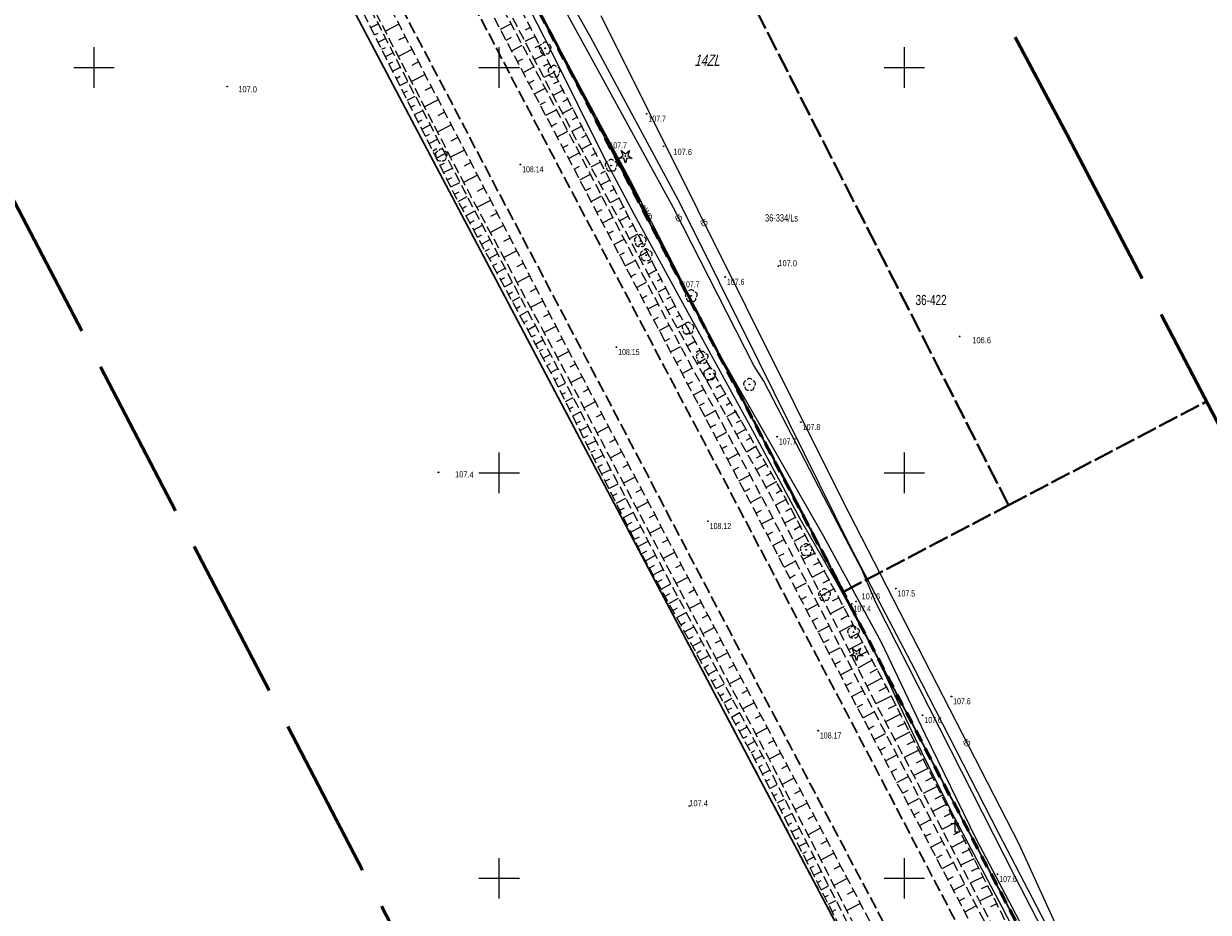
# Model space of a CAD drawing. Header units: metres. Extents: x 7529521 to 7531797, y 5723878 to 5728074.
# Tile 20 of 90: x 7530941 to 7531088, y 5725246 to 5725355. Entities that reach past the tile are written whole.
import ezdxf
from ezdxf.enums import TextEntityAlignment as Align

# ---------------------------------------------------------------- set-up
doc = ezdxf.new("R2010")
doc.units = ezdxf.units.M
for name, pattern in [('11', [3, 2.5, -0.5]), ('4_SUPE_01', [0]), ('4_SUPT_01', [0]), ('GAO', [2.5, 1.5, -1]), ('GDE', [0]), ('GUZ', [1, 0.5, -0.5]), ('L_0_05', [1.75, 1.25, -0.5]), ('L_0_06', [2, 1.5, -0.5]), ('L_0_09', [2.5, 2, -0.5])]:
    doc.linetypes.add(name, pattern=pattern)
doc.layers.get('0').update_dxf_attribs({"color": 252})
for name, color, linetype, lineweight in [('Dzialki', 80, 'GDE', 30), ('jezdnia', 252, 'L_0_06', 18), ('k', 252, 'Continuous', 18), ('MPZP', 130, '11', 40), ('Numery_dzialek', 80, 'Continuous', 30), ('Numery_uzytkow', 252, 'Continuous', 9), ('OBOP_T_1', 74, 'Continuous', 18), ('RTPW_T_0', 252, 'Continuous', 15), ('skarpa nieumocniona', 252, 'L_0_05', 18), ('skarpa_nieumocniona', 252, 'L_0_05', 18), ('SUPE_E_T_1', 240, 'Continuous', 15), ('SUPE_L_1', 240, '4_SUPE_01', 18), ('SUPT_E_T_0', 30, 'Continuous', 15), ('SUPT_L_0', 30, '4_SUPT_01', 18), ('Uzytki', 252, 'GUZ', 18), ('wysokosci_naturalne', 7, 'Continuous', 18), ('wysokosci_sztuczne', 7, 'Continuous', 18)]:
    doc.layers.add(name, color=color, linetype=linetype, lineweight=lineweight)
doc.layers.add('EPGPO_L_0', color=7, linetype='GAO', lineweight=50, true_color=0x940094)
doc.layers.add('zakres', color=7, linetype='L_0_09', lineweight=50, true_color=0xff05ff)
doc.styles.get("Standard").update_dxf_attribs({"font": 'arial.ttf'})

# ---------------------------------------------------------------- blocks, each defined once
blk = doc.blocks.new('2_OBOP02_01')
at = {"linetype": 'Continuous'}
blk.add_circle((0, 0), 0.045, dxfattribs=at)
for centre, start, end in [((-0.36, 0.12), 102.1445, 221.86), ((0, 0.38), 30.1401, 149.8599), ((0.36, 0.12), 318.14, 77.8555), ((-0.22, -0.3), 174.1482, 293.8542), ((0.22, -0.3), 246.1458, 5.8518)]:
    blk.add_arc(centre, 0.375, start, end, dxfattribs=at)
blk = doc.blocks.new('2_RTPW01')
at = {"linetype": 'Continuous'}
blk.add_circle((0, 0), 0.045, dxfattribs=at)
blk = doc.blocks.new('OBOO01_01')
at = {"color": 0, "linetype": 'Continuous', "lineweight": 18, "flags": 128}
for points in [[(0, 3), (0, 0), (1, 0)], [(1, 2), (-1, 2)]]:
    blk.add_lwpolyline(points, dxfattribs=at)
blk = doc.blocks.new('OBOP02_01')
at = {"linetype": 'Continuous', "lineweight": 18}
blk.add_hatch(color=0, dxfattribs=at).paths.add_polyline_path([(0, -0.1, 1), (0, 0.1, 1)])
at = {"color": 0, "linetype": 'Continuous', "lineweight": 18}
blk.add_circle((0, 0), 0.1, dxfattribs=at)
for centre, radius, start, end in [((-0.77, 0.25), 0.7, 101.6336, 222.6627), ((0, 0.8), 0.7, 29.8459, 150.1541), ((0.77, 0.25), 0.7, 317.3373, 78.3664), ((-0.46, -0.64), 0.71, 174.3693, 292.5572), ((0.46, -0.64), 0.71, 247.4428, 5.6307)]:
    blk.add_arc(centre, radius, start, end, dxfattribs=at)
blk = doc.blocks.new('OBOP01_01')
at = {"linetype": 'Continuous', "lineweight": 18}
blk.add_hatch(color=0, dxfattribs=at).paths.add_polyline_path([(0, -0.1, 1), (0, 0.1, 1)])
at = {"color": 0, "linetype": 'Continuous', "lineweight": 18, "flags": 128}
blk.add_lwpolyline([(0, -1.74), (-0.35, -0.48), (-1.65, -0.54), (-0.57, 0.18), (-1.02, 1.4), (0, 0.6), (1.02, 1.4), (0.57, 0.18), (1.65, -0.54), (0.35, -0.48), (0, -1.74)], dxfattribs=at)
at = {"color": 0, "linetype": 'Continuous', "lineweight": 18}
blk.add_circle((0, 0), 0.1, dxfattribs=at)
blk = doc.blocks.new('RTPW01')
at = {"linetype": 'Continuous', "lineweight": 13}
blk.add_hatch(color=0, dxfattribs=at).paths.add_polyline_path([(0, -0.09, 1), (0, 0.09, 1)])
at = {"color": 0, "linetype": 'Continuous', "lineweight": 13}
blk.add_circle((0, 0), 0.0906, dxfattribs=at)
blk = doc.blocks.new('RTPW02')
at = {"linetype": 'Continuous', "lineweight": 13}
blk.add_hatch(color=0, dxfattribs=at).paths.add_polyline_path([(0, -0.09, 1), (0, 0.09, 1)])
at = {"color": 0, "linetype": 'Continuous', "lineweight": 13}
blk.add_circle((0, 0), 0.0906, dxfattribs=at)

msp = doc.modelspace()

# ---------------------------------------------------------------- linework, layer by layer
for p in [(7531003.85, 5725354.96), (7531005.54, 5725350.2), (7531007.31, 5725348.3), (7531007.89, 5725347.2), (7531008.47, 5725346.09), (7531009.04, 5725344.98), (7531009.62, 5725343.87), (7531010.2, 5725342.76), (7531010.66, 5725341.87), (7531010.77, 5725341.65), (7531011.35, 5725340.54), (7531011.93, 5725339.43), (7531014.23, 5725334.99), (7531014.81, 5725333.89), (7531015.38, 5725332.78), (7531016.53, 5725330.56), (7531018.26, 5725327.23), (7531018.84, 5725326.12), (7531019.41, 5725325.01), (7531019.99, 5725323.9), (7531020.56, 5725322.79), (7531021.14, 5725321.68), (7531021.72, 5725320.57), (7531022.31, 5725319.47), (7531024.19, 5725316.23), (7531026.06, 5725312.98), (7531027.31, 5725310.81), (7531027.94, 5725309.73), (7531028.56, 5725308.65), (7531029.19, 5725307.57), (7531029.81, 5725306.48), (7531030.44, 5725305.4), (7531031.07, 5725304.32), (7531031.69, 5725303.24), (7531032.32, 5725302.15), (7531032.94, 5725301.07), (7531033.57, 5725299.99), (7531034.19, 5725298.91), (7531034.72, 5725297.99), (7531034.81, 5725297.82), (7531035.4, 5725296.72), (7531035.99, 5725295.62), (7531036.58, 5725294.52), (7531037.17, 5725293.42), (7531036.48, 5725293.04), (7531037.76, 5725292.31), (7531038.35, 5725291.21), (7531038.94, 5725290.11), (7531039.54, 5725289.01), (7531040.13, 5725287.91), (7531040.72, 5725286.81), (7531041.31, 5725285.7), (7531041.9, 5725284.6), (7531042.49, 5725283.5), (7531042.25, 5725281.96), (7531044.85, 5725279.09), (7531045.44, 5725277.99), (7531046.03, 5725276.89), (7531046.62, 5725275.79), (7531047.21, 5725274.69), (7531047.8, 5725273.59), (7531048.38, 5725272.48), (7531048.95, 5725271.36), (7531049.51, 5725270.25), (7531050.08, 5725269.13), (7531050.65, 5725268.02), (7531051.21, 5725266.91), (7531051.78, 5725265.79), (7531052.35, 5725264.68), (7531052.91, 5725263.56), (7531053.48, 5725262.45), (7531054.05, 5725261.34), (7531054.62, 5725260.22), (7531055.18, 5725259.11), (7531055.75, 5725257.99), (7531057.45, 5725254.65), (7531057.2, 5725253.12), (7531058.02, 5725253.54), (7531058.58, 5725252.42), (7531058.35, 5725250.9), (7531060.78, 5725248.11), (7531060.85, 5725247.97), (7531061.41, 5725246.85)]:
    msp.add_point(p)
at = {"layer": 'Dzialki'}
for p, q in [((7530981.1, 5725402.33), (7531064.69, 5725242.91)), ((7531047.24, 5725233.76), (7530963.1, 5725392.89))]:
    msp.add_line(p, q, dxfattribs=at)
at = {"layer": 'EPGPO_L_0', "linetype": 'GAO'}
msp.add_line((7531141.5, 5725096.43), (7530897.51, 5725561.74), dxfattribs=at)
at = {"layer": 'jezdnia', "color": 251, "lineweight": 30, "flags": 128}
for points in [[(7531255.05, 5724849.82), (7531250.42, 5724858.49), (7531238.94, 5724880.34), (7531226.79, 5724903.52), (7531215.36, 5724925.25), (7531204.31, 5724946.21), (7531192.02, 5724969.44), (7531180.18, 5724992.04), (7531168.3, 5725014.67), (7531158.51, 5725033.14), (7531145.93, 5725057.08), (7531135.58, 5725076.72), (7531132.73, 5725082.39), (7531130.28, 5725086.95), (7531121.5, 5725103.58), (7531109.92, 5725125.69), (7531099.06, 5725146.38), (7531086.59, 5725170.13), (7531075.31, 5725191.64), (7531063.07, 5725214.86), (7531048.73, 5725242.12), (7531035.91, 5725266.32), (7531022.21, 5725292.28), (7531010.79, 5725314.05), (7530999.01, 5725336.36), (7530986.02, 5725361.03), (7530974.32, 5725383.28), (7530963.64, 5725403.51), (7530951.6, 5725426.36), (7530935.95, 5725456.07), (7530927.31, 5725472.4), (7530915.33, 5725495.11), (7530899.43, 5725525.2), (7530886.85, 5725549.14), (7530883.25, 5725555.9), (7530873.45, 5725574.47)], [(7530883.02, 5725573.55), (7530889.55, 5725560.98), (7530893.68, 5725553.2), (7530906.5, 5725528.93), (7530922, 5725499.57), (7530934.25, 5725476.39), (7530943.12, 5725459.66), (7530958.76, 5725430.02), (7530970.59, 5725407.51), (7530981.39, 5725386.98), (7530993.12, 5725364.8), (7531006.18, 5725339.97), (7531018.01, 5725317.55), (7531029.54, 5725295.72), (7531042.9, 5725270.35), (7531055.75, 5725245.83), (7531070.32, 5725218.35), (7531082.24, 5725195.73), (7531093.92, 5725173.38), (7531105.84, 5725150.67), (7531117.04, 5725129.53), (7531128.29, 5725107.99), (7531139.89, 5725086.05), (7531149.27, 5725068.23), (7531153.62, 5725060.18), (7531158.14, 5725051.38), (7531165.6, 5725037.2), (7531175.41, 5725018.6), (7531187.35, 5724995.74), (7531199.26, 5724973.12), (7531211.84, 5724949.3), (7531222.57, 5724928.86), (7531233.84, 5724907.4), (7531246.09, 5724884.1), (7531257.76, 5724861.91), (7531262.24, 5724853.44)]]:
    msp.add_lwpolyline(points, dxfattribs=at)
at = {"layer": 'k', "linetype": 'Continuous', "lineweight": 18, "flags": 128}
for points in [[(7530950, 5725347.5), (7530950, 5725352.5)], [(7531000, 5725347.5), (7531000, 5725352.5)], [(7531050, 5725347.5), (7531050, 5725352.5)], [(7530947.5, 5725350), (7530952.5, 5725350)], [(7530997.5, 5725350), (7531002.5, 5725350)], [(7531047.5, 5725350), (7531052.5, 5725350)], [(7531000, 5725297.5), (7531000, 5725302.5)], [(7531050, 5725297.5), (7531050, 5725302.5)], [(7530997.5, 5725300), (7531002.5, 5725300)], [(7531047.5, 5725300), (7531052.5, 5725300)], [(7531000, 5725247.5), (7531000, 5725252.5)], [(7531050, 5725247.5), (7531050, 5725252.5)], [(7530997.5, 5725250), (7531002.5, 5725250)], [(7531047.5, 5725250), (7531052.5, 5725250)]]:
    msp.add_lwpolyline(points, dxfattribs=at)
at = {"layer": 'MPZP'}
for points in [[(7530897.69, 5725561.61), (7531042.48, 5725285.35), (7531042.48, 5725285.35)], [(7531042.48, 5725285.35), (7531062.86, 5725296.02), (7531022.71, 5725374.76)], [(7531062.86, 5725296.02), (7531087.3, 5725308.81)]]:
    msp.add_lwpolyline(points, dxfattribs=at)
at = {"layer": 'skarpa nieumocniona', "color": 252, "lineweight": 18, "flags": 128}
for points in [[(7531142.9, 5725087.52), (7531149.55, 5725074.88), (7531149.71, 5725073.97), (7531148.16, 5725074.19), (7531141.2, 5725086.69), (7531129.87, 5725108.78), (7531118.46, 5725130.11), (7531107.39, 5725151.39), (7531095.36, 5725174.01), (7531083.61, 5725196.49), (7531071.56, 5725218.8), (7531057.01, 5725246.72), (7531044.19, 5725271.11), (7531030.97, 5725296.42), (7531019.37, 5725318.31), (7531007.54, 5725340.71), (7530994.47, 5725365.47), (7530982.58, 5725387.65), (7530971.81, 5725408.22), (7530959.96, 5725430.76), (7530944.54, 5725460.14), (7530935.92, 5725477.07), (7530923.1, 5725500.31), (7530908, 5725529.49), (7530894.76, 5725553.95), (7530894.48, 5725556.46), (7530909.53, 5725530.24), (7530924.66, 5725501.51), (7530937.16, 5725477.99), (7530945.97, 5725460.9), (7530961.56, 5725431.31), (7530973.28, 5725408.88), (7530984.31, 5725388.08), (7530995.72, 5725366.21), (7531009.02, 5725341.1), (7531020.55, 5725319), (7531032.49, 5725296.85), (7531045.48, 5725272.05), (7531058.53, 5725247.22), (7531073.23, 5725219.7), (7531085.04, 5725197.57), (7531096.74, 5725175), (7531108.78, 5725152.72), (7531120.1, 5725130.93), (7531131.21, 5725109.76)], [(7531118.84, 5725101.57), (7531106.95, 5725124.15), (7531096.27, 5725144.14), (7531083.57, 5725168.78), (7531072.32, 5725190.08), (7531060.11, 5725213.48), (7531045.58, 5725240.81), (7531033.23, 5725264.88), (7531019.36, 5725291.08), (7531008.14, 5725312.48), (7530996.07, 5725334.95), (7530983.35, 5725359.51), (7530971.11, 5725382.13), (7530960.79, 5725402.2), (7530948.62, 5725425.04), (7530933, 5725454.02), (7530924.39, 5725470.92), (7530912.38, 5725493.43), (7530896.44, 5725523.52), (7530888.04, 5725539.68), (7530881.89, 5725553.8), (7530898.37, 5725524.67), (7530914, 5725494.15), (7530925.74, 5725471.72), (7530934.62, 5725455.05), (7530950.39, 5725425.77), (7530962.26, 5725402.94), (7530973.04, 5725382.81), (7530984.91, 5725360.53), (7530997.78, 5725335.83), (7531009.42, 5725313.41), (7531020.85, 5725291.72), (7531034.61, 5725265.69), (7531047.41, 5725241.54), (7531061.72, 5725214.27), (7531073.99, 5725190.92), (7531085.25, 5725169.51), (7531097.76, 5725145.59), (7531108.48, 5725125.09), (7531120.4, 5725102.78), (7531129.46, 5725084.64), (7531128.69, 5725082.83), (7531127.85, 5725083.74)], [(7530941.35, 5725437.59), (7530948.18, 5725424.72), (7530960.35, 5725402.03), (7530970.62, 5725381.85), (7530982.98, 5725359.4), (7530995.73, 5725334.71), (7531007.56, 5725312.28), (7531018.87, 5725290.66), (7531032.72, 5725264.69), (7531045.05, 5725240.38), (7531059.47, 5725213.29), (7531071.93, 5725189.84), (7531083.15, 5725168.66), (7531095.83, 5725143.79), (7531106.59, 5725123.96), (7531118.57, 5725101.3), (7531127.47, 5725083.39), (7531127.7, 5725082.31), (7531126.86, 5725082.43), (7531117.55, 5725100.41), (7531105.64, 5725122.96), (7531094.37, 5725142.68), (7531081.91, 5725168.02), (7531070.58, 5725189.02), (7531058.05, 5725212.85), (7531043.9, 5725240.35), (7531031.96, 5725263.94), (7531017.36, 5725290.42), (7531006.66, 5725311.85), (7530994.58, 5725334.17), (7530982.04, 5725359.14), (7530969.51, 5725381.62), (7530959.52, 5725401.71), (7530947.07, 5725424.43), (7530943.36, 5725431.3)]]:
    msp.add_lwpolyline(points, close=True, dxfattribs=at)
at = {"layer": 'skarpa nieumocniona', "color": 252, "linetype": 'Continuous', "lineweight": 18, "flags": 128}
for points in [[(7530984.16, 5725354.93), (7530985.05, 5725355.38)], [(7530987.61, 5725355.34), (7530985.95, 5725354.48)], [(7531000.15, 5725354.72), (7531001.45, 5725355.4)], [(7530984.6, 5725354.03), (7530985.06, 5725354.26)], [(7530985.05, 5725353.14), (7530985.97, 5725353.6)], [(7530988.42, 5725353.79), (7530987.59, 5725353.36)], [(7531000.85, 5725353.39), (7531001.5, 5725353.73)], [(7530985.5, 5725352.25), (7530985.97, 5725352.48)], [(7530985.95, 5725351.35), (7530986.89, 5725351.83)], [(7530989.23, 5725352.24), (7530987.56, 5725351.37)], [(7531001.55, 5725352.06), (7531002.85, 5725352.75)], [(7530986.4, 5725350.46), (7530986.87, 5725350.7)], [(7530990.04, 5725350.69), (7530989.2, 5725350.25)], [(7531002.25, 5725350.74), (7531002.9, 5725351.08)], [(7530986.85, 5725349.57), (7530987.81, 5725350.05)], [(7530987.3, 5725348.67), (7530987.78, 5725348.92)], [(7530990.85, 5725349.14), (7530989.17, 5725348.26)], [(7531002.95, 5725349.41), (7531004.26, 5725350.1)], [(7530987.75, 5725347.78), (7530988.73, 5725348.27)], [(7530991.66, 5725347.58), (7530990.82, 5725347.15)], [(7531003.65, 5725348.09), (7531004.3, 5725348.43)], [(7531004.35, 5725346.76), (7531005.66, 5725347.45)], [(7530988.2, 5725346.89), (7530988.69, 5725347.13)], [(7530988.64, 5725345.99), (7530989.64, 5725346.49)], [(7530992.46, 5725346.03), (7530990.78, 5725345.15)], [(7531005.05, 5725345.43), (7531005.71, 5725345.78)], [(7530989.09, 5725345.1), (7530989.6, 5725345.35)], [(7530989.54, 5725344.21), (7530990.56, 5725344.72)], [(7530993.27, 5725344.48), (7530992.43, 5725344.04)], [(7531005.75, 5725344.11), (7531007.06, 5725344.8)], [(7530989.99, 5725343.31), (7530990.51, 5725343.57)], [(7530990.44, 5725342.42), (7530991.48, 5725342.94)], [(7530994.08, 5725342.93), (7530992.39, 5725342.05)], [(7531006.45, 5725342.78), (7531007.11, 5725343.13)], [(7530990.89, 5725341.52), (7530991.41, 5725341.79)], [(7530994.89, 5725341.38), (7530994.04, 5725340.93)], [(7531007.15, 5725341.45), (7531008.47, 5725342.15)], [(7530991.34, 5725340.63), (7530992.4, 5725341.16)], [(7530991.79, 5725339.74), (7530992.32, 5725340.01)], [(7531007.85, 5725340.13), (7531008.51, 5725340.47)], [(7530992.24, 5725338.84), (7530993.32, 5725339.39)], [(7530995.7, 5725339.82), (7530994, 5725338.94)], [(7531008.55, 5725338.8), (7531009.86, 5725339.49)], [(7530992.68, 5725337.95), (7530993.23, 5725338.22)], [(7530993.13, 5725337.06), (7530994.23, 5725337.61)], [(7530996.51, 5725338.27), (7530995.66, 5725337.83)], [(7531009.25, 5725337.47), (7531009.9, 5725337.82)], [(7530993.58, 5725336.16), (7530994.14, 5725336.44)], [(7530994.03, 5725335.27), (7530995.15, 5725335.83)], [(7530997.32, 5725336.72), (7530995.61, 5725335.83)], [(7531009.95, 5725336.15), (7531011.25, 5725336.83)], [(7530994.48, 5725334.38), (7530995.04, 5725334.66)], [(7530994.95, 5725333.49), (7530996.06, 5725334.09)], [(7530998.12, 5725335.17), (7530997.27, 5725334.73)], [(7531010.65, 5725334.82), (7531011.3, 5725335.16)], [(7531011.35, 5725333.49), (7531012.64, 5725334.17)], [(7530995.43, 5725332.61), (7530995.97, 5725332.91)], [(7530998.93, 5725333.61), (7530997.25, 5725332.74)], [(7530995.9, 5725331.73), (7530996.99, 5725332.32)], [(7530996.38, 5725330.85), (7530996.92, 5725331.15)], [(7530999.74, 5725332.06), (7530998.91, 5725331.63)], [(7531012.05, 5725332.17), (7531012.69, 5725332.51)], [(7531012.75, 5725330.84), (7531014.02, 5725331.51)], [(7530996.85, 5725329.98), (7530997.92, 5725330.55)], [(7531000.54, 5725330.51), (7530998.91, 5725329.66)], [(7531013.46, 5725329.52), (7531014.09, 5725329.85)], [(7530997.33, 5725329.1), (7530997.86, 5725329.38)], [(7530997.8, 5725328.22), (7530998.86, 5725328.79)], [(7531001.35, 5725328.96), (7531000.54, 5725328.54)], [(7531014.16, 5725328.19), (7531015.41, 5725328.85)], [(7530998.28, 5725327.34), (7530998.8, 5725327.62)], [(7530998.76, 5725326.46), (7530999.79, 5725327.02)], [(7531002.16, 5725327.4), (7531000.57, 5725326.58)], [(7531014.86, 5725326.86), (7531015.48, 5725327.19)], [(7530999.23, 5725325.58), (7530999.74, 5725325.85)], [(7531002.96, 5725325.85), (7531002.18, 5725325.44)], [(7531015.56, 5725325.54), (7531016.8, 5725326.19)], [(7530999.71, 5725324.7), (7531000.72, 5725325.25)], [(7531000.18, 5725323.82), (7531000.69, 5725324.09)], [(7531003.77, 5725324.3), (7531002.22, 5725323.49)], [(7531016.26, 5725324.21), (7531016.87, 5725324.54)], [(7531000.66, 5725322.94), (7531001.66, 5725323.48)], [(7531004.57, 5725322.74), (7531003.81, 5725322.35)], [(7531016.96, 5725322.88), (7531018.19, 5725323.53)], [(7531001.14, 5725322.06), (7531001.63, 5725322.33)], [(7531001.61, 5725321.18), (7531002.59, 5725321.71)], [(7531005.38, 5725321.19), (7531003.88, 5725320.41)], [(7531017.66, 5725321.56), (7531018.27, 5725321.88)], [(7531002.09, 5725320.3), (7531002.57, 5725320.56)], [(7531002.56, 5725319.42), (7531003.52, 5725319.94)], [(7531006.19, 5725319.64), (7531005.45, 5725319.25)], [(7531018.36, 5725320.23), (7531019.57, 5725320.87)], [(7531003.04, 5725318.54), (7531003.51, 5725318.8)], [(7531003.52, 5725317.66), (7531004.45, 5725318.17)], [(7531006.99, 5725318.08), (7531005.54, 5725317.33)], [(7531019.06, 5725318.9), (7531019.66, 5725319.22)], [(7531019.76, 5725317.58), (7531020.97, 5725318.22)], [(7531003.99, 5725316.78), (7531004.46, 5725317.03)], [(7531007.8, 5725316.53), (7531007.08, 5725316.16)], [(7531020.46, 5725316.25), (7531021.07, 5725316.58)], [(7531004.47, 5725315.9), (7531005.39, 5725316.4)], [(7531004.94, 5725315.02), (7531005.4, 5725315.27)], [(7531021.16, 5725314.93), (7531022.4, 5725315.58)], [(7531005.42, 5725314.14), (7531006.32, 5725314.63)], [(7531008.61, 5725314.98), (7531007.19, 5725314.24)], [(7531021.87, 5725313.6), (7531022.49, 5725313.93)], [(7531005.89, 5725313.26), (7531006.34, 5725313.51)], [(7531006.37, 5725312.39), (7531007.25, 5725312.86)], [(7531009.41, 5725313.42), (7531008.72, 5725313.06)], [(7531022.57, 5725312.28), (7531023.82, 5725312.94)], [(7531006.84, 5725311.5), (7531007.28, 5725311.72)], [(7531007.28, 5725310.61), (7531008.2, 5725311.06)], [(7531010.23, 5725311.87), (7531008.84, 5725311.14)], [(7531023.27, 5725310.95), (7531023.9, 5725311.28)], [(7531007.73, 5725309.71), (7531008.19, 5725309.94)], [(7531008.17, 5725308.82), (7531009.13, 5725309.29)], [(7531011.04, 5725310.33), (7531010.35, 5725309.96)], [(7531023.97, 5725309.62), (7531025.24, 5725310.3)], [(7531008.62, 5725307.92), (7531009.11, 5725308.16)], [(7531011.86, 5725308.78), (7531010.47, 5725308.04)], [(7531024.68, 5725308.3), (7531025.32, 5725308.64)], [(7531009.07, 5725307.03), (7531010.05, 5725307.52)], [(7531009.51, 5725306.13), (7531010.02, 5725306.38)], [(7531012.68, 5725307.23), (7531011.98, 5725306.86)], [(7531025.38, 5725306.97), (7531026.67, 5725307.66)], [(7531009.96, 5725305.24), (7531010.98, 5725305.75)], [(7531013.49, 5725305.68), (7531012.09, 5725304.94)], [(7531026.08, 5725305.65), (7531026.73, 5725305.99)], [(7531026.78, 5725304.32), (7531028.09, 5725305.02)], [(7531010.41, 5725304.34), (7531010.93, 5725304.6)], [(7531010.85, 5725303.45), (7531011.91, 5725303.97)], [(7531014.31, 5725304.13), (7531013.61, 5725303.76)], [(7531011.3, 5725302.55), (7531011.84, 5725302.82)], [(7531011.75, 5725301.66), (7531012.83, 5725302.2)], [(7531015.12, 5725302.59), (7531013.72, 5725301.85)], [(7531027.48, 5725303), (7531028.14, 5725303.35)], [(7531028.19, 5725301.67), (7531029.51, 5725302.38)], [(7531012.19, 5725300.76), (7531012.75, 5725301.04)], [(7531015.94, 5725301.04), (7531015.24, 5725300.67)], [(7531028.89, 5725300.35), (7531029.56, 5725300.7)], [(7531012.64, 5725299.87), (7531013.76, 5725300.43)], [(7531013.09, 5725298.97), (7531013.66, 5725299.26)], [(7531016.76, 5725299.49), (7531015.34, 5725298.75)], [(7531029.59, 5725299.02), (7531030.94, 5725299.74)], [(7531013.53, 5725298.08), (7531014.69, 5725298.66)], [(7531017.57, 5725297.94), (7531016.86, 5725297.57)], [(7531030.29, 5725297.7), (7531030.97, 5725298.06)], [(7531013.98, 5725297.18), (7531014.57, 5725297.48)], [(7531014.43, 5725296.29), (7531015.62, 5725296.88)], [(7531018.39, 5725296.39), (7531016.97, 5725295.65)], [(7531031, 5725296.37), (7531032.37, 5725297.09)], [(7531014.87, 5725295.39), (7531015.48, 5725295.7)], [(7531015.32, 5725294.5), (7531016.54, 5725295.11)], [(7531019.2, 5725294.85), (7531018.49, 5725294.47)], [(7531031.69, 5725295.04), (7531032.38, 5725295.4)], [(7531015.77, 5725293.61), (7531016.39, 5725293.91)], [(7531016.21, 5725292.71), (7531017.47, 5725293.34)], [(7531020.02, 5725293.3), (7531018.59, 5725292.55)], [(7531032.38, 5725293.71), (7531033.76, 5725294.43)], [(7531016.66, 5725291.82), (7531017.3, 5725292.13)], [(7531020.84, 5725291.75), (7531020.12, 5725291.37)], [(7531033.08, 5725292.38), (7531033.77, 5725292.74)], [(7531033.77, 5725291.05), (7531035.15, 5725291.77)], [(7531017.11, 5725290.92), (7531018.4, 5725291.57)], [(7531017.57, 5725290.04), (7531018.2, 5725290.38)], [(7531018.05, 5725289.16), (7531019.3, 5725289.85)], [(7531021.65, 5725290.2), (7531020.23, 5725289.45)], [(7531034.47, 5725289.72), (7531035.16, 5725290.08)], [(7531035.16, 5725288.39), (7531036.54, 5725289.11)], [(7531018.54, 5725288.28), (7531019.16, 5725288.63)], [(7531019.02, 5725287.41), (7531020.25, 5725288.08)], [(7531022.47, 5725288.65), (7531021.76, 5725288.28)], [(7531035.86, 5725287.06), (7531036.55, 5725287.42)], [(7531019.5, 5725286.53), (7531020.11, 5725286.87)], [(7531019.98, 5725285.66), (7531021.19, 5725286.32)], [(7531023.29, 5725287.11), (7531021.86, 5725286.35)], [(7531036.55, 5725285.73), (7531037.94, 5725286.46)], [(7531020.47, 5725284.78), (7531021.06, 5725285.11)], [(7531020.95, 5725283.91), (7531022.13, 5725284.55)], [(7531024.11, 5725285.56), (7531023.39, 5725285.18)], [(7531037.24, 5725284.4), (7531037.94, 5725284.77)], [(7531021.43, 5725283.03), (7531022.02, 5725283.35)], [(7531024.92, 5725284.01), (7531023.5, 5725283.26)], [(7531037.94, 5725283.07), (7531039.33, 5725283.8)], [(7531021.92, 5725282.15), (7531023.07, 5725282.79)], [(7531022.4, 5725281.28), (7531022.97, 5725281.59)], [(7531025.74, 5725282.47), (7531025.03, 5725282.09)], [(7531038.63, 5725281.74), (7531039.33, 5725282.11)], [(7531022.88, 5725280.4), (7531024.01, 5725281.02)], [(7531026.56, 5725280.92), (7531025.14, 5725280.17)], [(7531039.33, 5725280.41), (7531040.72, 5725281.14)], [(7531023.36, 5725279.53), (7531023.92, 5725279.83)], [(7531023.85, 5725278.65), (7531024.95, 5725279.26)], [(7531027.38, 5725279.37), (7531026.67, 5725279)], [(7531040.02, 5725279.08), (7531040.72, 5725279.45)], [(7531024.33, 5725277.78), (7531024.88, 5725278.08)], [(7531024.81, 5725276.9), (7531025.89, 5725277.49)], [(7531028.2, 5725277.82), (7531026.77, 5725277.07)], [(7531040.72, 5725277.76), (7531042.11, 5725278.48)], [(7531025.3, 5725276.02), (7531025.83, 5725276.32)], [(7531025.78, 5725275.15), (7531026.83, 5725275.73)], [(7531029.01, 5725276.28), (7531028.3, 5725275.9)], [(7531041.41, 5725276.43), (7531042.11, 5725276.79)], [(7531042.1, 5725275.1), (7531043.5, 5725275.83)], [(7531026.26, 5725274.27), (7531026.78, 5725274.56)], [(7531029.83, 5725274.73), (7531028.41, 5725273.98)], [(7531042.8, 5725273.77), (7531043.5, 5725274.13)], [(7531026.74, 5725273.4), (7531027.77, 5725273.96)], [(7531027.23, 5725272.52), (7531027.74, 5725272.8)], [(7531030.65, 5725273.18), (7531029.94, 5725272.81)], [(7531043.49, 5725272.44), (7531044.9, 5725273.17)], [(7531027.71, 5725271.65), (7531028.72, 5725272.2)], [(7531031.47, 5725271.64), (7531030.05, 5725270.89)], [(7531044.19, 5725271.11), (7531044.89, 5725271.48)], [(7531028.19, 5725270.77), (7531028.69, 5725271.04)], [(7531028.68, 5725269.89), (7531029.66, 5725270.43)], [(7531032.29, 5725270.09), (7531031.58, 5725269.71)], [(7531044.88, 5725269.78), (7531046.29, 5725270.52)], [(7531029.16, 5725269.02), (7531029.64, 5725269.29)], [(7531029.64, 5725268.14), (7531030.6, 5725268.67)], [(7531033.1, 5725268.54), (7531031.69, 5725267.79)], [(7531045.58, 5725268.45), (7531046.28, 5725268.82)], [(7531030.12, 5725267.27), (7531030.6, 5725267.53)], [(7531030.61, 5725266.39), (7531031.54, 5725266.91)], [(7531033.92, 5725266.99), (7531033.21, 5725266.62)], [(7531046.28, 5725267.12), (7531047.68, 5725267.86)], [(7531031.09, 5725265.52), (7531031.55, 5725265.77)], [(7531034.74, 5725265.45), (7531033.32, 5725264.7)], [(7531046.98, 5725265.8), (7531047.68, 5725266.16)], [(7531031.57, 5725264.64), (7531032.48, 5725265.14)], [(7531032.05, 5725263.76), (7531032.5, 5725263.99)], [(7531035.56, 5725263.9), (7531034.84, 5725263.52)], [(7531047.68, 5725264.47), (7531049.08, 5725265.21)], [(7531032.5, 5725262.87), (7531033.41, 5725263.33)], [(7531048.38, 5725263.14), (7531049.08, 5725263.51)], [(7531049.07, 5725261.81), (7531050.47, 5725262.55)], [(7531032.95, 5725261.98), (7531033.41, 5725262.21)], [(7531033.4, 5725261.08), (7531034.32, 5725261.55)], [(7531036.38, 5725262.36), (7531034.92, 5725261.58)], [(7531033.86, 5725260.19), (7531034.31, 5725260.42)], [(7531034.31, 5725259.3), (7531035.22, 5725259.76)], [(7531037.2, 5725260.81), (7531036.46, 5725260.42)], [(7531049.77, 5725260.49), (7531050.47, 5725260.85)], [(7531050.47, 5725259.16), (7531051.87, 5725259.89)], [(7531034.76, 5725258.41), (7531035.22, 5725258.64)], [(7531038.02, 5725259.26), (7531036.52, 5725258.47)], [(7531051.17, 5725257.83), (7531051.87, 5725258.2)], [(7531035.21, 5725257.52), (7531036.12, 5725257.98)], [(7531035.66, 5725256.62), (7531036.12, 5725256.85)], [(7531038.84, 5725257.72), (7531038.08, 5725257.31)], [(7531051.87, 5725256.5), (7531053.27, 5725257.24)], [(7531036.11, 5725255.73), (7531037.03, 5725256.19)], [(7531039.66, 5725256.17), (7531038.12, 5725255.35)], [(7531052.56, 5725255.18), (7531053.26, 5725255.54)], [(7531036.57, 5725254.84), (7531037.02, 5725255.07)], [(7531037.02, 5725253.95), (7531037.93, 5725254.41)], [(7531040.47, 5725254.62), (7531039.69, 5725254.21)], [(7531053.26, 5725253.85), (7531054.66, 5725254.58)], [(7531037.47, 5725253.05), (7531037.93, 5725253.29)], [(7531037.92, 5725252.16), (7531038.84, 5725252.63)], [(7531041.29, 5725253.08), (7531039.71, 5725252.24)], [(7531053.96, 5725252.52), (7531054.66, 5725252.89)], [(7531038.37, 5725251.27), (7531038.83, 5725251.5)], [(7531038.82, 5725250.38), (7531039.74, 5725250.84)], [(7531042.11, 5725251.53), (7531041.31, 5725251.11)], [(7531054.66, 5725251.19), (7531056.06, 5725251.93)], [(7531039.28, 5725249.49), (7531039.74, 5725249.72)], [(7531042.93, 5725249.98), (7531041.31, 5725249.13)], [(7531055.36, 5725249.87), (7531056.06, 5725250.23)], [(7531056.06, 5725248.54), (7531057.45, 5725249.27)], [(7531039.73, 5725248.59), (7531040.65, 5725249.06)], [(7531040.18, 5725247.7), (7531040.64, 5725247.93)], [(7531043.75, 5725248.44), (7531042.93, 5725248)], [(7531040.63, 5725246.81), (7531041.55, 5725247.27)], [(7531044.57, 5725246.89), (7531042.91, 5725246.01)], [(7531056.75, 5725247.21), (7531057.45, 5725247.58)], [(7531057.45, 5725245.88), (7531058.86, 5725246.61)], [(7531041.08, 5725245.92), (7531041.54, 5725246.15)]]:
    msp.add_lwpolyline(points, dxfattribs=at)
at = {"layer": 'skarpa_nieumocniona', "lineweight": 18, "flags": 128}
msp.add_lwpolyline([(7530946.64, 5725461.68), (7530962.33, 5725431.68), (7530973.81, 5725409.26), (7530984.94, 5725388.5), (7530996.24, 5725366.45), (7531009.39, 5725341.33), (7531021.19, 5725319.25), (7531033.39, 5725297.4), (7531046.08, 5725272.31), (7531059.06, 5725247.61), (7531073.73, 5725219.84), (7531085.46, 5725197.91), (7531097.22, 5725175.05), (7531109.22, 5725152.91), (7531120.72, 5725131.06), (7531131.8, 5725110.3), (7531143.4, 5725087.6), (7531149.91, 5725074.93), (7531150.74, 5725074.53), (7531150.99, 5725075.38), (7531144.77, 5725087.78), (7531133.09, 5725111.52), (7531122.13, 5725131.78), (7531110.26, 5725154.58), (7531098.47, 5725175.66), (7531086.57, 5725198.56), (7531074.62, 5725220.43), (7531060.78, 5725248.11), (7531047.99, 5725273.24), (7531034.72, 5725297.99), (7531022.04, 5725319.95), (7531010.66, 5725341.87), (7530997.68, 5725366.82), (7530985.74, 5725388.87), (7530974.68, 5725410.07), (7530963.17, 5725431.98), (7530948.98, 5725458.8)], close=True, dxfattribs=at)
at = {"layer": 'skarpa_nieumocniona', "linetype": 'Continuous', "lineweight": 18, "flags": 128}
for points in [[(7531003.85, 5725354.96), (7531003.22, 5725354.63)], [(7531004.43, 5725353.85), (7531003.18, 5725353.2)], [(7531005.58, 5725351.63), (7531004.34, 5725350.98)], [(7531005, 5725352.74), (7531004.38, 5725352.42)], [(7531006.16, 5725350.52), (7531005.54, 5725350.2)], [(7531006.74, 5725349.41), (7531005.5, 5725348.77)], [(7531007.31, 5725348.3), (7531006.69, 5725347.98)], [(7531007.89, 5725347.2), (7531006.66, 5725346.55)], [(7531008.47, 5725346.09), (7531007.85, 5725345.77)], [(7531009.04, 5725344.98), (7531007.81, 5725344.34)], [(7531009.62, 5725343.87), (7531009.01, 5725343.55)], [(7531010.2, 5725342.76), (7531008.97, 5725342.12)], [(7531010.77, 5725341.65), (7531010.16, 5725341.34)], [(7531011.35, 5725340.54), (7531010.15, 5725339.92)], [(7531011.93, 5725339.43), (7531011.33, 5725339.12)], [(7531012.5, 5725338.32), (7531011.32, 5725337.71)], [(7531013.08, 5725337.21), (7531012.5, 5725336.91)], [(7531013.65, 5725336.1), (7531012.5, 5725335.51)], [(7531014.23, 5725334.99), (7531013.66, 5725334.7)], [(7531014.81, 5725333.89), (7531013.68, 5725333.3)], [(7531015.38, 5725332.78), (7531014.83, 5725332.49)], [(7531015.96, 5725331.67), (7531014.86, 5725331.1)], [(7531016.53, 5725330.56), (7531015.99, 5725330.28)], [(7531017.11, 5725329.45), (7531016.04, 5725328.89)], [(7531017.69, 5725328.34), (7531017.16, 5725328.06)], [(7531018.26, 5725327.23), (7531017.22, 5725326.69)], [(7531018.84, 5725326.12), (7531018.32, 5725325.85)], [(7531019.41, 5725325.01), (7531018.39, 5725324.48)], [(7531019.99, 5725323.9), (7531019.49, 5725323.64)], [(7531020.56, 5725322.79), (7531019.57, 5725322.28)], [(7531021.14, 5725321.68), (7531020.65, 5725321.43)], [(7531021.72, 5725320.57), (7531020.75, 5725320.07)], [(7531022.31, 5725319.47), (7531021.84, 5725319.2)], [(7531022.94, 5725318.39), (7531021.98, 5725317.84)], [(7531023.56, 5725317.31), (7531023.08, 5725317.03)], [(7531024.19, 5725316.23), (7531023.2, 5725315.65)], [(7531024.81, 5725315.14), (7531024.31, 5725314.85)], [(7531025.44, 5725314.06), (7531024.42, 5725313.47)], [(7531026.06, 5725312.98), (7531025.55, 5725312.68)], [(7531026.69, 5725311.9), (7531025.64, 5725311.29)], [(7531027.31, 5725310.81), (7531026.78, 5725310.51)], [(7531027.94, 5725309.73), (7531026.85, 5725309.11)], [(7531028.56, 5725308.65), (7531028.01, 5725308.33)], [(7531029.19, 5725307.57), (7531028.07, 5725306.92)], [(7531029.81, 5725306.48), (7531029.25, 5725306.16)], [(7531030.44, 5725305.4), (7531029.29, 5725304.74)], [(7531031.07, 5725304.32), (7531030.48, 5725303.98)], [(7531031.69, 5725303.24), (7531030.51, 5725302.56)], [(7531032.32, 5725302.15), (7531031.72, 5725301.81)], [(7531032.94, 5725301.07), (7531031.73, 5725300.37)], [(7531033.57, 5725299.99), (7531032.95, 5725299.64)], [(7531034.19, 5725298.91), (7531032.95, 5725298.19)], [(7531034.81, 5725297.82), (7531034.17, 5725297.48)], [(7531035.4, 5725296.72), (7531034.09, 5725296.02)], [(7531035.99, 5725295.62), (7531035.32, 5725295.26)], [(7531036.58, 5725294.52), (7531035.22, 5725293.79)], [(7531037.17, 5725293.42), (7531036.48, 5725293.04)], [(7531037.76, 5725292.31), (7531036.35, 5725291.55)], [(7531038.35, 5725291.21), (7531037.63, 5725290.83)], [(7531038.94, 5725290.11), (7531037.48, 5725289.32)], [(7531039.54, 5725289.01), (7531038.79, 5725288.61)], [(7531040.13, 5725287.91), (7531038.6, 5725287.09)], [(7531040.72, 5725286.81), (7531039.94, 5725286.39)], [(7531041.31, 5725285.7), (7531039.73, 5725284.86)], [(7531041.9, 5725284.6), (7531041.1, 5725284.17)], [(7531042.49, 5725283.5), (7531040.86, 5725282.63)], [(7531043.08, 5725282.4), (7531042.25, 5725281.96)], [(7531043.67, 5725281.3), (7531041.99, 5725280.4)], [(7531044.26, 5725280.2), (7531043.41, 5725279.74)], [(7531044.85, 5725279.09), (7531043.12, 5725278.17)], [(7531045.44, 5725277.99), (7531044.56, 5725277.52)], [(7531046.03, 5725276.89), (7531044.25, 5725275.93)], [(7531046.62, 5725275.79), (7531045.72, 5725275.3)], [(7531047.21, 5725274.69), (7531045.38, 5725273.7)], [(7531047.8, 5725273.59), (7531046.87, 5725273.09)], [(7531048.38, 5725272.48), (7531046.5, 5725271.52)], [(7531048.95, 5725271.36), (7531048.01, 5725270.89)], [(7531049.51, 5725270.25), (7531047.66, 5725269.3)], [(7531050.08, 5725269.13), (7531049.16, 5725268.67)], [(7531050.65, 5725268.02), (7531048.82, 5725267.09)], [(7531051.21, 5725266.91), (7531050.31, 5725266.45)], [(7531051.78, 5725265.79), (7531049.99, 5725264.88)], [(7531052.35, 5725264.68), (7531051.46, 5725264.22)], [(7531052.91, 5725263.56), (7531051.15, 5725262.66)], [(7531053.48, 5725262.45), (7531052.61, 5725262)], [(7531054.05, 5725261.34), (7531052.31, 5725260.45)], [(7531054.62, 5725260.22), (7531053.75, 5725259.78)], [(7531055.18, 5725259.11), (7531053.47, 5725258.24)], [(7531056.32, 5725256.88), (7531054.64, 5725256.02)], [(7531055.75, 5725257.99), (7531054.9, 5725257.56)], [(7531056.88, 5725255.77), (7531056.05, 5725255.34)], [(7531057.45, 5725254.65), (7531055.8, 5725253.81)], [(7531058.58, 5725252.42), (7531056.96, 5725251.6)], [(7531058.02, 5725253.54), (7531057.2, 5725253.12)], [(7531059.15, 5725251.31), (7531058.35, 5725250.9)], [(7531059.72, 5725250.2), (7531058.13, 5725249.39)], [(7531060.85, 5725247.97), (7531059.29, 5725247.18)], [(7531060.29, 5725249.08), (7531059.5, 5725248.68)], [(7531061.41, 5725246.85), (7531060.64, 5725246.46)]]:
    msp.add_lwpolyline(points, dxfattribs=at)
at = {"layer": 'SUPE_L_1', "linetype": '4_SUPE_01'}
for p, q in [((7531006.17, 5725354.74), (7530994.1, 5725378.32)), ((7531004.05, 5725366.59), (7531011.29, 5725353.67)), ((7531006.42, 5725352.06), (7531000.43, 5725363.8)), ((7531016.17, 5725336.09), (7531006.17, 5725354.74)), ((7531011.29, 5725353.67), (7531022.3, 5725333.27)), ((7531013.01, 5725338.82), (7531006.42, 5725352.06)), ((7531016.67, 5725331.93), (7531013.01, 5725338.82)), ((7531026.96, 5725315.05), (7531016.17, 5725336.09)), ((7531022.3, 5725333.27), (7531032.03, 5725313.69)), ((7531021.98, 5725322.21), (7531016.67, 5725331.93)), ((7531031, 5725305.73), (7531021.98, 5725322.21)), ((7531034.49, 5725301.86), (7531026.96, 5725315.05)), ((7531032.03, 5725313.69), (7531043.22, 5725291.09)), ((7531037.16, 5725294.35), (7531031, 5725305.73)), ((7531040.07, 5725292.16), (7531034.49, 5725301.86)), ((7531041.94, 5725285.96), (7531037.16, 5725294.35)), ((7531047.17, 5725279.08), (7531040.07, 5725292.16)), ((7531043.22, 5725291.09), (7531051.27, 5725275.79)), ((7531046.58, 5725277.5), (7531041.94, 5725285.96)), ((7531052.56, 5725267.79), (7531047.17, 5725279.08)), ((7531049.12, 5725271.99), (7531046.58, 5725277.5)), ((7531051.27, 5725275.79), (7531061.59, 5725255.63)), ((7531052.5, 5725264.84), (7531049.12, 5725271.99)), ((7531058.9, 5725254.78), (7531052.56, 5725267.79)), ((7531056.17, 5725257.49), (7531052.5, 5725264.84)), ((7531062.03, 5725246.53), (7531056.17, 5725257.49)), ((7531061.59, 5725255.63), (7531072.94, 5725233.9)), ((7531068.03, 5725237.47), (7531058.9, 5725254.78)), ((7531067.55, 5725235.94), (7531062.03, 5725246.53))]:
    msp.add_line(p, q, dxfattribs=at)
at = {"layer": 'SUPT_L_0', "linetype": '4_SUPT_01'}
for p, q in [((7531021.52, 5725332.69), (7531007.26, 5725358.73)), ((7531012.53, 5725356.44), (7531042.38, 5725296.58)), ((7531031.44, 5725313.27), (7531021.52, 5725332.69)), ((7531032.65, 5725311.32), (7531031.44, 5725313.27)), ((7531042.33, 5725292.7), (7531032.65, 5725311.32)), ((7531042.38, 5725296.58), (7531064.11, 5725254.23)), ((7531044.77, 5725288.09), (7531042.33, 5725292.7)), ((7531046.43, 5725284.08), (7531044.77, 5725288.09)), ((7531063.67, 5725250.16), (7531046.43, 5725284.08)), ((7531064.11, 5725254.23), (7531073.46, 5725233.88)), ((7531071.52, 5725235.03), (7531063.67, 5725250.16))]:
    msp.add_line(p, q, dxfattribs=at)
at = {"layer": 'Uzytki'}
for p, q in [((7531141.5, 5725096.43), (7530897.51, 5725561.74)), ((7530876.44, 5725556.77), (7531127.66, 5725081.67))]:
    msp.add_line(p, q, dxfattribs=at)
at = {"layer": 'wysokosci_naturalne', "color": 252}
for p in [(7531018.19, 5725344.3), (7531013.38, 5725341), (7531022.35, 5725323.86), (7531027.88, 5725324.17), (7531037.23, 5725306.27), (7531034.29, 5725304.47), (7531048.95, 5725285.73), (7531043.5, 5725283.84), (7531055.81, 5725272.43), (7531052.25, 5725270.11), (7531061.48, 5725250.52)]:
    msp.add_point(p, dxfattribs=at)
at = {"layer": 'wysokosci_sztuczne', "color": 252}
for p in [(7531002.61, 5725338.05), (7531014.46, 5725315.52), (7531025.76, 5725294.05), (7531039.36, 5725268.21)]:
    msp.add_point(p, dxfattribs=at)
at = {"layer": 'zakres', "color": 210, "lineweight": 50, "ltscale": 10}
for points in [[(7530686.14, 5726066.08), (7530934.48, 5725596.51), (7531070.08, 5725341.7), (7531212.9, 5725068.88), (7531409.6, 5724696.64), (7531547.78, 5724433.68)], [(7531407.86, 5724440.2), (7531179.58, 5724874.12), (7530784, 5725633.1), (7530631.12, 5725917.71)]]:
    msp.add_lwpolyline(points, dxfattribs=at)

# ---------------------------------------------------------------- block references
at = {"color": 74, "linetype": 'Continuous', "xscale": 0.5, "yscale": 0.5, "zscale": 0.5}
for name, p in [('OBOP02_01', (7531005.67, 5725352.38)), ('OBOP02_01', (7531006.77, 5725349.52)), ('OBOP02_01', (7531013.82, 5725337.92)), ('OBOP01_01', (7531015.57, 5725339.06)), ('OBOP02_01', (7531017.42, 5725328.61)), ('OBOP02_01', (7531018.15, 5725326.87)), ('OBOP02_01', (7531023.7, 5725321.84)), ('OBOP02_01', (7531023.3, 5725317.83)), ('OBOP02_01', (7531025.06, 5725314.23)), ('OBOP02_01', (7531025.98, 5725312.19)), ('OBOP02_01', (7531030.89, 5725310.9)), ('OBOP02_01', (7531037.89, 5725290.52)), ('OBOP02_01', (7531040.15, 5725284.96)), ('OBOP02_01', (7531043.73, 5725280.35)), ('OBOP01_01', (7531044.09, 5725277.69))]:
    msp.add_blockref(name, p, dxfattribs=at)
at = {"color": 252, "linetype": 'Continuous', "xscale": 0.5, "yscale": 0.5, "zscale": 0.5}
msp.add_blockref('OBOO01_01', (7531056.23, 5725255.73), dxfattribs=at)
at = {"layer": 'OBOP_T_1', "color": 74}
msp.add_blockref('2_OBOP02_01', (7530992.86, 5725339.18), dxfattribs=at)
at = {"layer": 'RTPW_T_0'}
for p in [(7530966.42, 5725347.65), (7531020.29, 5725340.29), (7531034.45, 5725325.51), (7531056.83, 5725316.82), (7530992.52, 5725300.07), (7531044.04, 5725284.13), (7531023.46, 5725258.9)]:
    msp.add_blockref('2_RTPW01', p, dxfattribs=at)
at = {"layer": 'wysokosci_naturalne', "color": 252, "linetype": 'Continuous', "xscale": 0.5, "yscale": 0.5, "zscale": 0.5}
for p in [(7531018.19, 5725344.3), (7531013.38, 5725341), (7531022.35, 5725323.86), (7531027.88, 5725324.17), (7531037.23, 5725306.27), (7531034.29, 5725304.47), (7531048.95, 5725285.73), (7531043.5, 5725283.84), (7531055.81, 5725272.43), (7531052.25, 5725270.11), (7531061.48, 5725250.52)]:
    msp.add_blockref('RTPW01', p, dxfattribs=at)
at = {"layer": 'wysokosci_sztuczne', "color": 252, "linetype": 'Continuous', "xscale": 0.5, "yscale": 0.5, "zscale": 0.5}
for p in [(7531002.61, 5725338.05), (7531014.46, 5725315.52), (7531025.76, 5725294.05), (7531039.36, 5725268.21)]:
    msp.add_blockref('RTPW02', p, dxfattribs=at)

# ---------------------------------------------------------------- texts
at = {"layer": 'MPZP', "lineweight": 30, "oblique": 15, "width": 0.7}
msp.add_text('14ZL', height=1.4, dxfattribs=at).set_placement((7531024.08, 5725351.61), align=Align.TOP_LEFT)
at = {"layer": 'Numery_dzialek', "width": 0.7}
msp.add_text('36-422', height=1.26, dxfattribs=at).set_placement((7531051.38, 5725321.96), align=Align.TOP_LEFT)
at = {"layer": 'Numery_uzytkow', "width": 0.7}
msp.add_text('36-334/Ls', height=0.9, dxfattribs=at).set_placement((7531032.81, 5725331.01))
at = {"layer": 'RTPW_T_0', "width": 0.7}
for s, rotation, p in [('107.0', 358.97, (7530967.8, 5725346.97)), ('107.6', 358.97, (7531021.49, 5725339.25)), ('107.0', 358.97, (7531034.45, 5725325.51)), ('107.4', 358.97, (7530994.55, 5725299.46)), ('107.4', 359.36, (7531023.46, 5725258.9))]:
    msp.add_text(s, height=0.75, rotation=rotation, dxfattribs=at).set_placement(p)
for s, p in [('106.6', (7531058.39, 5725316)), ('107.6', (7531044.72, 5725284.4))]:
    msp.add_text(s, height=0.75, dxfattribs=at).set_placement(p)
at = {"layer": 'SUPE_E_T_1', "width": 0.7}
msp.add_text('eWD', height=0.75, rotation=297.15, dxfattribs=at).set_placement((7531018.2, 5725332.13), align=Align.MIDDLE)
at = {"layer": 'SUPT_E_T_0', "width": 0.7}
for rotation, p in [(297.06, (7531022.16, 5725331.43)), (296.5, (7531025.29, 5725330.85)), (297.16, (7531057.71, 5725266.7))]:
    msp.add_text('tD', height=0.75, rotation=rotation, dxfattribs=at).set_placement(p, align=Align.MIDDLE)
at = {"layer": 'wysokosci_naturalne', "color": 252, "lineweight": 15, "width": 0.66}
for s, p in [('107.7', (7531018.42, 5725343.33)), ('107.7', (7531013.6, 5725340.03)), ('107.6', (7531028.1, 5725323.2)), ('107.7', (7531022.57, 5725322.89)), ('107.8', (7531037.46, 5725305.29)), ('107.7', (7531034.51, 5725303.5)), ('107.5', (7531049.17, 5725284.76)), ('107.4', (7531043.72, 5725282.87)), ('107.6', (7531056.03, 5725271.46)), ('107.6', (7531052.47, 5725269.14)), ('107.6', (7531061.71, 5725249.54))]:
    msp.add_text(s, height=0.75, dxfattribs=at).set_placement(p)
at = {"layer": 'wysokosci_sztuczne', "color": 252, "lineweight": 15, "width": 0.66}
for s, p in [('108.14', (7531002.83, 5725337.08)), ('108.15', (7531014.68, 5725314.54)), ('108.12', (7531025.98, 5725293.08)), ('108.17', (7531039.58, 5725267.24))]:
    msp.add_text(s, height=0.75, dxfattribs=at).set_placement(p)

doc.saveas('drawing.dxf')
